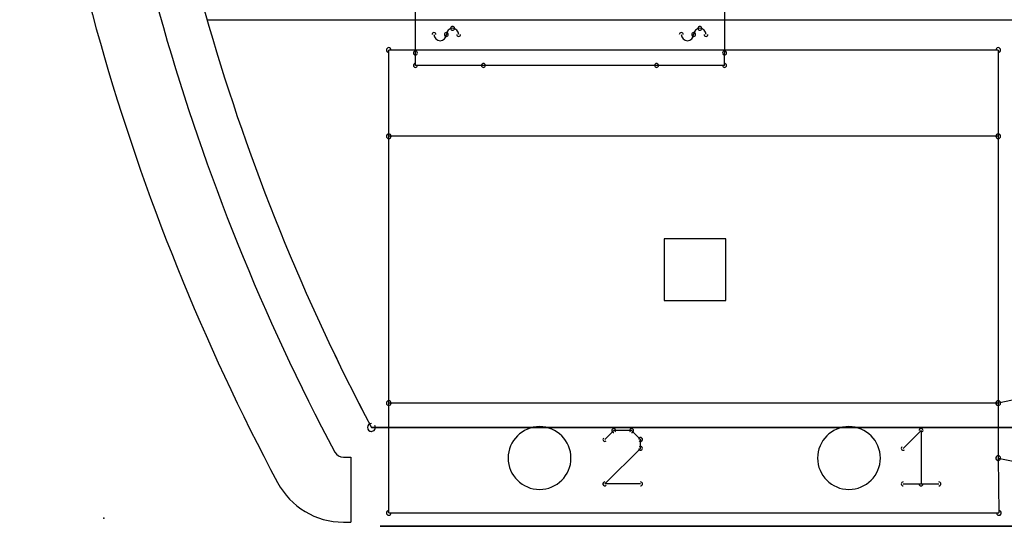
# Model space of a CAD drawing. Header units: millimetres. Extents: x -23.3 to 23.3, y -17.7 to 20.7.
# Tile 1 of 5: x -23.3 to -7.4, y -17.7 to -9.5. Entities that reach past the tile are written whole.
import ezdxf

# ---------------------------------------------------------------- set-up
doc = ezdxf.new("R2010")
doc.units = ezdxf.units.MM
doc.header["$MEASUREMENT"] = 0
for name, color, linetype in [('Board_Sketch1', 7, 'Continuous'), ('Plytka dolna1_Sketch1', 7, 'Continuous'), ('PPS-02 v2_Sketch1', 7, 'Continuous'), ('PPS-02 v2_Sketch2', 7, 'Continuous')]:
    doc.layers.add(name, color=color, linetype=linetype)

# ---------------------------------------------------------------- blocks, each defined once
blk = doc.blocks.new('Plytkadolna1')
at = {"layer": 'Plytka dolna1_Sketch1'}
for p, q in [((0.0372, 0.606, 0.15), (0.0372, 1.006, 0.15)), ((0.5372, 1.006, 0.15), (0.5372, 0.606, 0.15)), ((0.9798, 0.6109, 0.15), (-0.006, 0.6109, 0.15)), ((-0.006, 0.4712, 0.15), (-0.006, 0.6109, 0.15)), ((0.0372, 0.586, 0.15), (0.0372, 0.606, 0.15)), ((0.5372, 0.586, 0.15), (0.5372, 0.606, 0.15)), ((0.9798, 0.6109, 0.15), (0.9798, 0.4712, 0.15)), ((0.1472, 0.586, 0.15), (0.0372, 0.586, 0.15)), ((0.4272, 0.586, 0.15), (0.1472, 0.586, 0.15)), ((0.5372, 0.586, 0.15), (0.4272, 0.586, 0.15)), ((-0.006, 0.0394, 0.15), (-0.006, 0.4712, 0.15)), ((0.9798, 0.4712, 0.15), (-0.006, 0.4712, 0.15)), ((0.9798, 0.4712, 0.15), (0.9798, 0.0394, 0.15)), ((0.4395, 0.3053, 0.15), (0.4395, 0.2053, 0.15)), ((0.5395, 0.3053, 0.15), (0.4395, 0.3053, 0.15)), ((0.5395, 0.2053, 0.15), (0.5395, 0.3053, 0.15)), ((0.4395, 0.2053, 0.15), (0.5395, 0.2053, 0.15)), ((1.0406, 0.0521, 0.15), (0.9798, 0.0394, 0.15)), ((-0.006, -0.1384, 0.15), (-0.006, 0.0394, 0.15)), ((0.9798, 0.0394, 0.15), (-0.006, 0.0394, 0.15)), ((0.9798, 0.0394, 0.15), (0.9798, -0.0495, 0.15)), ((3.494, 0, 0.15), (-0.034, 0, 0.15)), ((3.494, 0, 0.15), (-0.034, 0, 0.15)), ((-0.034, 0, 0.15), (3.494, 0, 0.15)), ((0.358, -0.005, 0.15), (0.3436, -0.0194, 0.15)), ((0.3868, -0.005, 0.15), (0.358, -0.005, 0.15)), ((0.4013, -0.0194, 0.15), (0.3868, -0.005, 0.15)), ((0.8262, -0.0338, 0.15), (0.855, -0.005, 0.15)), ((0.855, -0.005, 0.15), (0.855, -0.0914, 0.15)), ((0.4013, -0.0338, 0.15), (0.4013, -0.0194, 0.15)), ((0.3436, -0.0914, 0.15), (0.4013, -0.0338, 0.15)), ((0.9798, -0.0495, 0.15), (0.9808, -0.1384, 0.15)), ((0.9798, -0.0495, 0.15), (1.0406, -0.0622, 0.15)), ((0.4013, -0.0914, 0.15), (0.3436, -0.0914, 0.15)), ((0.8262, -0.0914, 0.15), (0.8839, -0.0914, 0.15)), ((-0.006, -0.1384, 0.15), (0.9808, -0.1384, 0.15))]:
    blk.add_line(p, q, dxfattribs=at)
for centre, radius, start, end in [((3.0101, 1.61, 0.15), 3.4436, 184.5106, 207.8747), ((3.01, 1.61, 0.15), 3.4435, 184.5103, 207.8749), ((3.01, 1.61, 0.15), 3.4435, 184.5103, 207.8749), ((0.0672, 0.636, 0.15), 0.00317, 0, 180), ((0.0872, 0.636, 0.15), 0.00317, 0, 180), ((0.0972, 0.636, 0.15), 0.01, 90.0013, 179.9987), ((0.0972, 0.646, 0.15), 0.00318, 90, 270), ((0.0972, 0.646, 0.15), 0.00318, 270, 90), ((0.0972, 0.636, 0.15), 0.01, 0.0013, 89.9987), ((0.4672, 0.636, 0.15), 0.00318, 0, 180), ((0.4872, 0.636, 0.15), 0.00318, 0, 180), ((0.4972, 0.636, 0.15), 0.01, 90.0013, 179.9987), ((0.4972, 0.646, 0.15), 0.00318, 90, 270), ((0.4972, 0.646, 0.15), 0.00318, 270, 90), ((0.4972, 0.636, 0.15), 0.01, 0.0013, 89.9987), ((0.0772, 0.636, 0.15), 0.01, 180, 0), ((0.0872, 0.636, 0.15), 0.00317, 180, 0), ((0.1072, 0.636, 0.15), 0.00317, 180, 0), ((0.4772, 0.636, 0.15), 0.01, 180, 0), ((0.4872, 0.636, 0.15), 0.00318, 180, 0), ((0.5072, 0.636, 0.15), 0.00318, 180, 0), ((-0.006, 0.6109, 0.15), 0.00381, 0, 180), ((-0.006, 0.6109, 0.15), 0.00381, 90, 270), ((0.0372, 0.606, 0.15), 0.00317, 0, 180), ((0.0372, 0.606, 0.15), 0.00317, 180, 0), ((0.5372, 0.606, 0.15), 0.00318, 0, 180), ((0.5372, 0.606, 0.15), 0.00318, 180, 0), ((0.9798, 0.6109, 0.15), 0.00381, 0, 180), ((0.9798, 0.6109, 0.15), 0.00381, 270, 90), ((0.0372, 0.586, 0.15), 0.00318, 90, 270), ((0.0372, 0.586, 0.15), 0.00317, 180, 0), ((0.1472, 0.586, 0.15), 0.00318, 90, 270), ((0.1472, 0.586, 0.15), 0.00318, 270, 90), ((0.4272, 0.586, 0.15), 0.00317, 90, 270), ((0.4272, 0.586, 0.15), 0.00317, 270, 90), ((0.5372, 0.586, 0.15), 0.00318, 180, 0), ((0.5372, 0.586, 0.15), 0.00317, 270, 90), ((-0.006, 0.4712, 0.15), 0.00381, 90, 270), ((-0.006, 0.4712, 0.15), 0.00381, 0, 180), ((-0.006, 0.4712, 0.15), 0.00381, 180, 0), ((0.9798, 0.4712, 0.15), 0.00381, 0, 180), ((0.9798, 0.4712, 0.15), 0.00381, 180, 0), ((0.9798, 0.4712, 0.15), 0.00381, 270, 90), ((-0.006, 0.0394, 0.15), 0.00381, 360, 180), ((-0.006, 0.0394, 0.15), 0.00381, 90, 270), ((-0.006, 0.0394, 0.15), 0.00381, 180, 0), ((0.9798, 0.0394, 0.15), 0.00381, 0, 180), ((0.9798, 0.0394, 0.15), 0.00381, 101.8112, 281.8112), ((0.9798, 0.0394, 0.15), 0.00381, 180, 360), ((0.9798, 0.0394, 0.15), 0.00381, 270, 90), ((-0.034, 0, 0.15), 0.00635, 90, 270), ((-0.034, 0, 0.15), 0.00635, 207.8973, 27.8973), ((0.238, -0.0495, 0.15), 0.0508, 90, 270), ((0.238, -0.0495, 0.15), 0.0508, 270, 90), ((0.7384, -0.0495, 0.15), 0.0508, 90, 270), ((0.7384, -0.0495, 0.15), 0.0508, 270, 90), ((0.358, -0.005, 0.15), 0.00317, 90, 270), ((0.358, -0.005, 0.15), 0.00317, 315, 135), ((0.3868, -0.005, 0.15), 0.00317, 45, 225), ((0.3868, -0.005, 0.15), 0.00318, 270, 90), ((0.855, -0.005, 0.15), 0.00318, 0, 180), ((0.855, -0.005, 0.15), 0.00317, 315, 135), ((0.3436, -0.0194, 0.15), 0.00317, 135, 315), ((0.4012, -0.0194, 0.15), 0.00317, 0, 180), ((0.4012, -0.0194, 0.15), 0.00317, 225, 45), ((0.4012, -0.0338, 0.15), 0.00317, 315, 135), ((0.8262, -0.0338, 0.15), 0.00317, 135, 315), ((0.4012, -0.0338, 0.15), 0.00318, 180, 0), ((0.9798, -0.0495, 0.15), 0.00381, 0.6015, 180.6015), ((0.9798, -0.0495, 0.15), 0.00381, 78.1888, 258.1888), ((0.9798, -0.0495, 0.15), 0.00381, 180, 0), ((0.3436, -0.0914, 0.15), 0.00318, 90, 270), ((0.3436, -0.0914, 0.15), 0.00318, 134.9363, 314.9363), ((0.4013, -0.0914, 0.15), 0.00318, 270, 90), ((0.8262, -0.0914, 0.15), 0.00318, 90, 270), ((0.855, -0.0914, 0.15), 0.00318, 180, 0), ((0.8839, -0.0914, 0.15), 0.00318, 270, 90), ((-0.006, -0.1384, 0.15), 0.00381, 90, 270), ((-0.006, -0.1384, 0.15), 0.00381, 180, 0), ((0.9808, -0.1384, 0.15), 0.00381, 180.6015, 0.6015), ((0.9808, -0.1384, 0.15), 0.00381, 270, 90)]:
    blk.add_arc(centre, radius, start, end, dxfattribs=at)
blk = doc.blocks.new('Board')
at = {"layer": 'Board_Sketch1'}
for p, q in [((0.1668, 0.8067, 0.1536), (4.2266, 0.8067, 0.1536)), ((0.3874, 0.0986, 0.1536), (0.3993, 0.0986, 0.1536)), ((0.3993, 0.0986, 0.1536), (0.3993, -0.0064, 0.1536)), ((0.3874, -0.0064, 0.1536), (0.3993, -0.0064, 0.1536))]:
    blk.add_line(p, q, dxfattribs=at)
for centre, radius, start, end in [((3.4767, 1.759, 0.1536), 3.6205, 183.7146, 208.0343), ((3.4767, 1.759, 0.1536), 3.5155, 183.8257, 208.0343), ((0.3874, 0.114, 0.1536), 0.0155, 208.0343, 270), ((0.3874, 0.114, 0.1536), 0.1205, 208.0343, 270)]:
    blk.add_arc(centre, radius, start, end, dxfattribs=at)
blk.add_point((0, 0, 0.1536), dxfattribs=at)
blk = doc.blocks.new('PCBComponent')
blk.add_blockref('Board', (0, 0))
blk = doc.blocks.new('ST-1011_2_1_E')
blk.add_blockref('PCBComponent', (0, 0))

msp = doc.modelspace()

# ---------------------------------------------------------------- linework, layer by layer
at = {"layer": 'PPS-02 v2_Sketch1'}
for p, q in [((17.5, -17.7, 14.5), (-17.5, -17.7, 14.5)), ((-17.5, -17.7, 1.5), (17.5, -17.7, 1.5)), ((-17.5, -17.7, 14.5), (-17.5, -17.7, 1.5)), ((-17.425, -17.7, 9.443), (17.575, -17.7, 9.443)), ((17.575, -17.7, 14.243), (-17.425, -17.7, 14.243)), ((-17.425, -17.7, 11.843), (-7.425, -17.7, 11.843)), ((-17.425, -17.7, 14.243), (-17.425, -17.7, 9.443)), ((-16.85, -17.7, 4.8), (-16.85, -17.7, 8.8)), ((-16.85, -17.7, 8.8), (-12.85, -17.7, 8.8)), ((-12.85, -17.7, 4.8), (-16.85, -17.7, 4.8)), ((-15.569, -17.7, 12.594), (-15.009, -17.7, 13.404)), ((-15.569, -17.7, 12.367), (-15.569, -17.7, 12.594)), ((-14.705, -17.7, 12.367), (-15.569, -17.7, 12.367)), ((-15.009, -17.7, 13.404), (-15.506, -17.7, 13.404)), ((-15.506, -17.7, 13.404), (-15.506, -17.7, 13.615)), ((-15.506, -17.7, 13.615), (-14.727, -17.7, 13.615)), ((-15.309, -17.7, 12.578), (-14.705, -17.7, 12.578)), ((-14.727, -17.7, 13.42), (-15.309, -17.7, 12.578)), ((-14.965, -17.7, 10.057), (-15.164, -17.7, 10.057)), ((-15.164, -17.7, 10.057), (-15.164, -17.7, 11.305)), ((-15.164, -17.7, 11.305), (-14.956, -17.7, 11.305)), ((-14.965, -17.7, 10.877), (-14.965, -17.7, 10.057)), ((-14.534, -17.7, 10.057), (-14.965, -17.7, 10.877)), ((-14.956, -17.7, 11.305), (-14.518, -17.7, 10.468)), ((-14.727, -17.7, 13.615), (-14.727, -17.7, 13.42)), ((-14.705, -17.7, 12.578), (-14.705, -17.7, 12.367)), ((-14.619, -17.7, 12.556), (-14.623, -17.7, 12.612)), ((-14.623, -17.7, 12.612), (-14.592, -17.7, 12.748)), ((-14.606, -17.7, 12.506), (-14.619, -17.7, 12.556)), ((-14.585, -17.7, 12.46), (-14.606, -17.7, 12.506)), ((-14.418, -17.7, 12.993), (-14.602, -17.7, 13.031)), ((-14.602, -17.7, 13.031), (-14.584, -17.7, 13.093)), ((-14.592, -17.7, 12.748), (-14.504, -17.7, 12.84)), ((-14.555, -17.7, 12.42), (-14.585, -17.7, 12.46)), ((-14.584, -17.7, 13.093), (-14.56, -17.7, 13.147)), ((-14.56, -17.7, 13.147), (-14.53, -17.7, 13.191)), ((-14.517, -17.7, 12.387), (-14.555, -17.7, 12.42)), ((-14.319, -17.7, 10.057), (-14.534, -17.7, 10.057)), ((-14.53, -17.7, 13.191), (-14.495, -17.7, 13.227)), ((-14.518, -17.7, 11.305), (-14.319, -17.7, 11.305)), ((-14.518, -17.7, 10.468), (-14.518, -17.7, 11.305)), ((-14.474, -17.7, 12.363), (-14.517, -17.7, 12.387)), ((-14.504, -17.7, 12.84), (-14.342, -17.7, 12.896)), ((-14.495, -17.7, 13.227), (-14.452, -17.7, 13.255)), ((-14.424, -17.7, 12.349), (-14.474, -17.7, 12.363)), ((-14.452, -17.7, 13.255), (-14.4, -17.7, 13.275)), ((-14.368, -17.7, 12.344), (-14.424, -17.7, 12.349)), ((-14.38, -17.7, 12.721), (-14.419, -17.7, 12.637)), ((-14.419, -17.7, 12.637), (-14.388, -17.7, 12.55)), ((-14.368, -17.7, 13.082), (-14.418, -17.7, 12.993)), ((-14.4, -17.7, 13.275), (-14.339, -17.7, 13.287)), ((-14.388, -17.7, 12.55), (-14.306, -17.7, 12.513)), ((-14.269, -17.7, 12.763), (-14.38, -17.7, 12.721)), ((-14.283, -17.7, 13.108), (-14.368, -17.7, 13.082)), ((-14.241, -17.7, 12.375), (-14.368, -17.7, 12.344)), ((-14.342, -17.7, 12.896), (-14.145, -17.7, 12.955)), ((-14.339, -17.7, 13.287), (-14.268, -17.7, 13.291)), ((-14.319, -17.7, 11.305), (-14.319, -17.7, 10.057)), ((-14.306, -17.7, 12.513), (-14.201, -17.7, 12.556)), ((-14.174, -17.7, 13.078), (-14.283, -17.7, 13.108)), ((-14.145, -17.7, 12.799), (-14.269, -17.7, 12.763)), ((-14.268, -17.7, 13.291), (-14.065, -17.7, 13.253)), ((-14.13, -17.7, 12.465), (-14.241, -17.7, 12.375)), ((-14.201, -17.7, 12.556), (-14.152, -17.7, 12.635)), ((-14.145, -17.7, 12.979), (-14.174, -17.7, 13.078)), ((-14.152, -17.7, 12.635), (-14.145, -17.7, 12.752)), ((-14.145, -17.7, 12.752), (-14.145, -17.7, 12.799)), ((-14.145, -17.7, 12.955), (-14.145, -17.7, 12.979)), ((-14.122, -17.7, 12.437), (-14.13, -17.7, 12.465)), ((-14.103, -17.7, 12.367), (-14.122, -17.7, 12.437)), ((-13.901, -17.7, 12.367), (-14.103, -17.7, 12.367)), ((-14.065, -17.7, 13.253), (-13.971, -17.7, 13.157)), ((-13.971, -17.7, 13.157), (-13.944, -17.7, 12.943)), ((-13.947, -17.7, 12.664), (-13.937, -17.7, 12.488)), ((-13.944, -17.7, 12.943), (-13.947, -17.7, 12.664)), ((-13.937, -17.7, 12.488), (-13.901, -17.7, 12.367)), ((-13.816, -17.7, 12.622), (-13.611, -17.7, 12.658)), ((-13.798, -17.7, 12.561), (-13.816, -17.7, 12.622)), ((-13.772, -17.7, 12.507), (-13.798, -17.7, 12.561)), ((-13.782, -17.7, 12.951), (-13.788, -17.7, 13.013)), ((-13.788, -17.7, 13.013), (-13.783, -17.7, 13.069)), ((-13.783, -17.7, 13.069), (-13.768, -17.7, 13.121)), ((-13.765, -17.7, 12.897), (-13.782, -17.7, 12.951)), ((-13.738, -17.7, 12.46), (-13.772, -17.7, 12.507)), ((-13.768, -17.7, 13.121), (-13.743, -17.7, 13.168)), ((-13.736, -17.7, 12.849), (-13.765, -17.7, 12.897)), ((-13.743, -17.7, 13.168), (-13.708, -17.7, 13.211)), ((-13.696, -17.7, 12.419), (-13.738, -17.7, 12.46)), ((-13.696, -17.7, 12.809), (-13.736, -17.7, 12.849)), ((-13.708, -17.7, 13.211), (-13.663, -17.7, 13.246)), ((-13.652, -17.7, 12.782), (-13.696, -17.7, 12.809)), ((-13.646, -17.7, 12.386), (-13.696, -17.7, 12.419)), ((-13.663, -17.7, 13.246), (-13.607, -17.7, 13.271)), ((-13.585, -17.7, 12.753), (-13.652, -17.7, 12.782)), ((-13.587, -17.7, 12.363), (-13.646, -17.7, 12.386)), ((-13.611, -17.7, 12.658), (-13.558, -17.7, 12.553)), ((-13.607, -17.7, 13.271), (-13.541, -17.7, 13.286)), ((-13.599, -17.7, 13.044), (-13.579, -17.7, 13)), ((-13.576, -17.7, 13.092), (-13.599, -17.7, 13.044)), ((-13.521, -17.7, 12.349), (-13.587, -17.7, 12.363)), ((-13.495, -17.7, 12.723), (-13.585, -17.7, 12.753)), ((-13.579, -17.7, 13), (-13.387, -17.7, 12.932)), ((-13.459, -17.7, 13.118), (-13.576, -17.7, 13.092)), ((-13.558, -17.7, 12.553), (-13.446, -17.7, 12.517)), ((-13.541, -17.7, 13.286), (-13.463, -17.7, 13.291)), ((-13.446, -17.7, 12.344), (-13.521, -17.7, 12.349)), ((-13.383, -17.7, 12.692), (-13.495, -17.7, 12.723)), ((-13.463, -17.7, 13.291), (-13.389, -17.7, 13.287)), ((-13.361, -17.7, 13.09), (-13.459, -17.7, 13.118)), ((-13.446, -17.7, 12.517), (-13.327, -17.7, 12.551)), ((-13.364, -17.7, 12.35), (-13.446, -17.7, 12.344)), ((-13.389, -17.7, 13.287), (-13.325, -17.7, 13.276)), ((-13.387, -17.7, 12.932), (-13.312, -17.7, 12.909)), ((-13.315, -17.7, 12.66), (-13.383, -17.7, 12.692)), ((-13.293, -17.7, 12.367), (-13.364, -17.7, 12.35)), ((-13.313, -17.7, 13.009), (-13.361, -17.7, 13.09)), ((-13.327, -17.7, 12.551), (-13.3, -17.7, 12.615)), ((-13.325, -17.7, 13.276), (-13.271, -17.7, 13.257)), ((-13.3, -17.7, 12.615), (-13.315, -17.7, 12.66)), ((-13.122, -17.7, 13.05), (-13.313, -17.7, 13.009)), ((-13.312, -17.7, 12.909), (-13.249, -17.7, 12.884)), ((-13.233, -17.7, 12.395), (-13.293, -17.7, 12.367)), ((-13.271, -17.7, 13.257), (-13.228, -17.7, 13.23)), ((-13.249, -17.7, 12.884), (-13.198, -17.7, 12.856)), ((-13.184, -17.7, 12.434), (-13.233, -17.7, 12.395)), ((-13.228, -17.7, 13.23), (-13.192, -17.7, 13.196)), ((-13.198, -17.7, 12.856), (-13.159, -17.7, 12.826)), ((-13.192, -17.7, 13.196), (-13.163, -17.7, 13.155)), ((-13.145, -17.7, 12.481), (-13.184, -17.7, 12.434)), ((-13.163, -17.7, 13.155), (-13.139, -17.7, 13.106)), ((-13.159, -17.7, 12.826), (-13.131, -17.7, 12.791)), ((-13.117, -17.7, 12.532), (-13.145, -17.7, 12.481)), ((-13.139, -17.7, 13.106), (-13.122, -17.7, 13.05)), ((-13.131, -17.7, 12.791), (-13.111, -17.7, 12.749)), ((-13.101, -17.7, 12.588), (-13.117, -17.7, 12.532)), ((-13.111, -17.7, 12.749), (-13.099, -17.7, 12.702)), ((-13.095, -17.7, 12.648), (-13.101, -17.7, 12.588)), ((-13.099, -17.7, 12.702), (-13.095, -17.7, 12.648)), ((-12.713, -17.7, 12.367), (-12.916, -17.7, 12.367)), ((-12.916, -17.7, 13.272), (-12.713, -17.7, 13.272)), ((-12.713, -17.7, 13.394), (-12.916, -17.7, 13.394)), ((-12.916, -17.7, 13.394), (-12.916, -17.7, 13.615)), ((-12.916, -17.7, 13.615), (-12.713, -17.7, 13.615)), ((-12.916, -17.7, 12.367), (-12.916, -17.7, 13.272)), ((-12.85, -17.7, 8.8), (-12.85, -17.7, 4.8)), ((-12.713, -17.7, 13.615), (-12.713, -17.7, 13.394)), ((-12.713, -17.7, 13.272), (-12.713, -17.7, 12.367)), ((-12.3, -17.7, 12.367), (-12.504, -17.7, 12.367)), ((-12.504, -17.7, 13.615), (-12.3, -17.7, 13.615)), ((-12.504, -17.7, 12.367), (-12.504, -17.7, 13.615)), ((-12.425, -17.7, 9.476), (-12.425, -17.7, 11.876)), ((-12.3, -17.7, 13.615), (-12.3, -17.7, 12.367)), ((-12.14, -17.7, 12.556), (-12.144, -17.7, 12.612)), ((-12.144, -17.7, 12.612), (-12.113, -17.7, 12.748)), ((-12.127, -17.7, 12.506), (-12.14, -17.7, 12.556)), ((-12.106, -17.7, 12.46), (-12.127, -17.7, 12.506)), ((-11.939, -17.7, 12.993), (-12.123, -17.7, 13.031)), ((-12.123, -17.7, 13.031), (-12.105, -17.7, 13.093)), ((-12.113, -17.7, 12.748), (-12.025, -17.7, 12.84)), ((-12.076, -17.7, 12.42), (-12.106, -17.7, 12.46)), ((-12.105, -17.7, 13.093), (-12.081, -17.7, 13.147)), ((-12.081, -17.7, 13.147), (-12.051, -17.7, 13.191)), ((-12.038, -17.7, 12.387), (-12.076, -17.7, 12.42)), ((-12.051, -17.7, 13.191), (-12.016, -17.7, 13.227)), ((-11.995, -17.7, 12.363), (-12.038, -17.7, 12.387)), ((-12.025, -17.7, 12.84), (-11.863, -17.7, 12.896)), ((-12.016, -17.7, 13.227), (-11.973, -17.7, 13.255)), ((-11.945, -17.7, 12.349), (-11.995, -17.7, 12.363)), ((-11.973, -17.7, 13.255), (-11.921, -17.7, 13.275)), ((-11.889, -17.7, 12.344), (-11.945, -17.7, 12.349)), ((-11.94, -17.7, 12.637), (-11.909, -17.7, 12.55)), ((-11.901, -17.7, 12.721), (-11.94, -17.7, 12.637)), ((-11.889, -17.7, 13.082), (-11.939, -17.7, 12.993)), ((-11.921, -17.7, 13.275), (-11.86, -17.7, 13.287)), ((-11.909, -17.7, 12.55), (-11.827, -17.7, 12.513)), ((-11.79, -17.7, 12.763), (-11.901, -17.7, 12.721)), ((-11.762, -17.7, 12.375), (-11.889, -17.7, 12.344)), ((-11.804, -17.7, 13.108), (-11.889, -17.7, 13.082)), ((-11.863, -17.7, 12.896), (-11.666, -17.7, 12.955)), ((-11.86, -17.7, 13.287), (-11.789, -17.7, 13.291)), ((-11.85, -17.7, 8.8), (-7.85, -17.7, 8.8)), ((-11.85, -17.7, 4.8), (-11.85, -17.7, 8.8)), ((-7.85, -17.7, 4.8), (-11.85, -17.7, 4.8)), ((-11.827, -17.7, 12.513), (-11.722, -17.7, 12.556)), ((-11.695, -17.7, 13.078), (-11.804, -17.7, 13.108)), ((-11.666, -17.7, 12.799), (-11.79, -17.7, 12.763)), ((-11.789, -17.7, 13.291), (-11.586, -17.7, 13.253)), ((-11.651, -17.7, 12.465), (-11.762, -17.7, 12.375)), ((-11.722, -17.7, 12.556), (-11.674, -17.7, 12.635)), ((-11.666, -17.7, 12.979), (-11.695, -17.7, 13.078)), ((-11.674, -17.7, 12.635), (-11.666, -17.7, 12.752)), ((-11.666, -17.7, 12.955), (-11.666, -17.7, 12.979)), ((-11.666, -17.7, 12.752), (-11.666, -17.7, 12.799)), ((-11.644, -17.7, 12.437), (-11.651, -17.7, 12.465)), ((-11.624, -17.7, 12.367), (-11.644, -17.7, 12.437)), ((-11.422, -17.7, 12.367), (-11.624, -17.7, 12.367)), ((-11.586, -17.7, 13.253), (-11.492, -17.7, 13.157)), ((-11.492, -17.7, 13.157), (-11.465, -17.7, 12.943)), ((-11.468, -17.7, 12.664), (-11.458, -17.7, 12.488)), ((-11.465, -17.7, 12.943), (-11.468, -17.7, 12.664)), ((-11.458, -17.7, 12.488), (-11.422, -17.7, 12.367)), ((-11.063, -17.7, 12.367), (-11.267, -17.7, 12.367)), ((-11.267, -17.7, 13.272), (-11.078, -17.7, 13.272)), ((-11.267, -17.7, 12.367), (-11.267, -17.7, 13.272)), ((-11.078, -17.7, 13.272), (-11.078, -17.7, 13.139)), ((-11.078, -17.7, 13.139), (-11.024, -17.7, 13.206)), ((-11.048, -17.7, 12.984), (-11.063, -17.7, 12.776)), ((-11.063, -17.7, 12.776), (-11.063, -17.7, 12.367)), ((-10.989, -17.7, 13.074), (-11.048, -17.7, 12.984)), ((-11.024, -17.7, 13.206), (-10.964, -17.7, 13.253)), ((-10.893, -17.7, 13.108), (-10.989, -17.7, 13.074)), ((-10.964, -17.7, 13.253), (-10.931, -17.7, 13.27)), ((-10.931, -17.7, 13.27), (-10.897, -17.7, 13.282)), ((-10.897, -17.7, 13.282), (-10.861, -17.7, 13.289)), ((-10.822, -17.7, 13.084), (-10.893, -17.7, 13.108)), ((-10.861, -17.7, 13.289), (-10.823, -17.7, 13.291)), ((-10.823, -17.7, 13.291), (-10.699, -17.7, 13.263)), ((-10.779, -17.7, 13.017), (-10.822, -17.7, 13.084)), ((-10.766, -17.7, 12.828), (-10.779, -17.7, 13.017)), ((-10.766, -17.7, 12.367), (-10.766, -17.7, 12.828)), ((-10.563, -17.7, 12.367), (-10.766, -17.7, 12.367)), ((-10.699, -17.7, 13.263), (-10.614, -17.7, 13.19)), ((-10.614, -17.7, 13.19), (-10.574, -17.7, 13.089)), ((-10.574, -17.7, 13.089), (-10.563, -17.7, 12.929)), ((-10.563, -17.7, 12.929), (-10.563, -17.7, 12.367)), ((-10.153, -17.7, 12.367), (-10.356, -17.7, 12.367)), ((-10.356, -17.7, 12.367), (-10.356, -17.7, 13.272)), ((-10.356, -17.7, 13.394), (-10.356, -17.7, 13.615)), ((-10.356, -17.7, 13.615), (-10.153, -17.7, 13.615)), ((-10.153, -17.7, 13.394), (-10.356, -17.7, 13.394)), ((-10.356, -17.7, 13.272), (-10.153, -17.7, 13.272)), ((-10.248, -17.7, 11.295), (-10.032, -17.7, 11.295)), ((-10.248, -17.7, 10.057), (-10.248, -17.7, 11.295)), ((-9.499, -17.7, 10.057), (-10.248, -17.7, 10.057)), ((-10.153, -17.7, 13.272), (-10.153, -17.7, 12.367)), ((-10.153, -17.7, 13.615), (-10.153, -17.7, 13.394)), ((-10.032, -17.7, 10.268), (-9.499, -17.7, 10.268)), ((-10.032, -17.7, 11.295), (-10.032, -17.7, 10.268)), ((-9.998, -17.7, 12.721), (-10.003, -17.7, 12.811)), ((-10.003, -17.7, 12.811), (-9.996, -17.7, 12.917)), ((-9.984, -17.7, 12.639), (-9.998, -17.7, 12.721)), ((-9.996, -17.7, 12.917), (-9.978, -17.7, 13.012)), ((-9.96, -17.7, 12.565), (-9.984, -17.7, 12.639)), ((-9.978, -17.7, 13.012), (-9.946, -17.7, 13.094)), ((-9.926, -17.7, 12.499), (-9.96, -17.7, 12.565)), ((-9.946, -17.7, 13.094), (-9.903, -17.7, 13.164)), ((-9.901, -17.7, 12.462), (-9.926, -17.7, 12.499)), ((-9.903, -17.7, 13.164), (-9.849, -17.7, 13.219)), ((-9.872, -17.7, 12.431), (-9.901, -17.7, 12.462)), ((-9.839, -17.7, 12.405), (-9.872, -17.7, 12.431)), ((-9.849, -17.7, 13.219), (-9.789, -17.7, 13.259)), ((-9.804, -17.7, 12.383), (-9.839, -17.7, 12.405)), ((-9.765, -17.7, 12.366), (-9.804, -17.7, 12.383)), ((-9.793, -17.7, 12.749), (-9.789, -17.7, 12.699)), ((-9.284, -17.7, 12.749), (-9.793, -17.7, 12.749)), ((-9.747, -17.7, 13.051), (-9.79, -17.7, 12.895)), ((-9.79, -17.7, 12.895), (-9.486, -17.7, 12.895)), ((-9.789, -17.7, 12.699), (-9.78, -17.7, 12.654)), ((-9.789, -17.7, 13.259), (-9.723, -17.7, 13.283)), ((-9.78, -17.7, 12.654), (-9.765, -17.7, 12.616)), ((-9.723, -17.7, 12.354), (-9.765, -17.7, 12.366)), ((-9.765, -17.7, 12.616), (-9.744, -17.7, 12.583)), ((-9.724, -17.7, 13.076), (-9.747, -17.7, 13.051)), ((-9.744, -17.7, 12.583), (-9.719, -17.7, 12.557)), ((-9.698, -17.7, 13.094), (-9.724, -17.7, 13.076)), ((-9.723, -17.7, 13.283), (-9.65, -17.7, 13.291)), ((-9.678, -17.7, 12.347), (-9.723, -17.7, 12.354)), ((-9.719, -17.7, 12.557), (-9.691, -17.7, 12.539)), ((-9.669, -17.7, 13.104), (-9.698, -17.7, 13.094)), ((-9.691, -17.7, 12.539), (-9.661, -17.7, 12.528)), ((-9.629, -17.7, 12.344), (-9.678, -17.7, 12.347)), ((-9.637, -17.7, 13.108), (-9.669, -17.7, 13.104)), ((-9.661, -17.7, 12.528), (-9.627, -17.7, 12.524)), ((-9.65, -17.7, 13.291), (-9.568, -17.7, 13.283)), ((-9.531, -17.7, 13.054), (-9.637, -17.7, 13.108)), ((-9.568, -17.7, 12.349), (-9.629, -17.7, 12.344)), ((-9.627, -17.7, 12.524), (-9.547, -17.7, 12.554)), ((-9.568, -17.7, 13.283), (-9.496, -17.7, 13.258)), ((-9.513, -17.7, 12.361), (-9.568, -17.7, 12.349)), ((-9.547, -17.7, 12.554), (-9.497, -17.7, 12.653)), ((-9.512, -17.7, 13.023), (-9.531, -17.7, 13.054)), ((-9.462, -17.7, 12.383), (-9.513, -17.7, 12.361)), ((-9.498, -17.7, 12.987), (-9.512, -17.7, 13.023)), ((-9.499, -17.7, 10.268), (-9.499, -17.7, 10.057)), ((-9.489, -17.7, 12.944), (-9.498, -17.7, 12.987)), ((-9.497, -17.7, 12.653), (-9.294, -17.7, 12.613)), ((-9.496, -17.7, 13.258), (-9.433, -17.7, 13.216)), ((-9.486, -17.7, 12.895), (-9.489, -17.7, 12.944)), ((-9.417, -17.7, 12.413), (-9.462, -17.7, 12.383)), ((-9.433, -17.7, 13.216), (-9.378, -17.7, 13.158)), ((-9.378, -17.7, 12.451), (-9.417, -17.7, 12.413)), ((-9.378, -17.7, 13.158), (-9.335, -17.7, 13.082)), ((-9.344, -17.7, 12.497), (-9.378, -17.7, 12.451)), ((-9.316, -17.7, 12.551), (-9.344, -17.7, 12.497)), ((-9.335, -17.7, 13.082), (-9.305, -17.7, 12.989)), ((-9.294, -17.7, 12.613), (-9.316, -17.7, 12.551)), ((-9.305, -17.7, 12.989), (-9.288, -17.7, 12.878)), ((-9.288, -17.7, 12.878), (-9.284, -17.7, 12.749)), ((-7.85, -17.7, 8.8), (-7.85, -17.7, 4.8)), ((-7.425, -17.7, 9.442), (-7.425, -17.7, 14.242))]:
    msp.add_line(p, q, dxfattribs=at)
at = {"layer": 'PPS-02 v2_Sketch2'}
for p, q in [((17.5, -17.7, 14.5), (-17.5, -17.7, 14.5)), ((-17.5, -17.7, 14.5), (-17.5, -17.7, 1.5)), ((-17.5, -17.7, 1.5), (17.5, -17.7, 1.5)), ((-17.429, -17.7, 11.778), (-7.505, -17.7, 11.778)), ((-7.505, -17.7, 14.094), (-17.429, -17.7, 14.094)), ((-17.429, -17.7, 14.094), (-17.429, -17.7, 11.778)), ((-12.53, -17.7, 11.611), (-17.429, -17.7, 11.611)), ((-17.429, -17.7, 9.294), (-12.53, -17.7, 9.294)), ((-17.429, -17.7, 11.611), (-17.429, -17.7, 9.294)), ((-16.85, -17.7, 8.8), (-12.85, -17.7, 8.8)), ((-16.85, -17.7, 4.8), (-16.85, -17.7, 8.8)), ((-12.85, -17.7, 4.8), (-16.85, -17.7, 4.8)), ((-14.723, -17.7, 12.219), (-15.588, -17.7, 12.219)), ((-15.588, -17.7, 12.219), (-15.588, -17.7, 12.445)), ((-15.588, -17.7, 12.445), (-15.027, -17.7, 13.256)), ((-15.524, -17.7, 13.256), (-15.524, -17.7, 13.467)), ((-15.027, -17.7, 13.256), (-15.524, -17.7, 13.256)), ((-15.524, -17.7, 13.467), (-14.745, -17.7, 13.467)), ((-15.328, -17.7, 12.43), (-14.723, -17.7, 12.43)), ((-14.745, -17.7, 13.272), (-15.328, -17.7, 12.43)), ((-14.984, -17.7, 9.908), (-15.183, -17.7, 9.908)), ((-15.183, -17.7, 11.157), (-14.974, -17.7, 11.157)), ((-15.183, -17.7, 9.908), (-15.183, -17.7, 11.157)), ((-14.984, -17.7, 10.729), (-14.984, -17.7, 9.908)), ((-14.552, -17.7, 9.908), (-14.984, -17.7, 10.729)), ((-14.974, -17.7, 11.157), (-14.536, -17.7, 10.32)), ((-14.745, -17.7, 13.467), (-14.745, -17.7, 13.272)), ((-14.723, -17.7, 12.43), (-14.723, -17.7, 12.219)), ((-14.641, -17.7, 12.463), (-14.61, -17.7, 12.6)), ((-14.637, -17.7, 12.408), (-14.641, -17.7, 12.463)), ((-14.624, -17.7, 12.357), (-14.637, -17.7, 12.408)), ((-14.603, -17.7, 12.312), (-14.624, -17.7, 12.357)), ((-14.436, -17.7, 12.845), (-14.621, -17.7, 12.883)), ((-14.621, -17.7, 12.883), (-14.602, -17.7, 12.945)), ((-14.61, -17.7, 12.6), (-14.523, -17.7, 12.692)), ((-14.573, -17.7, 12.272), (-14.603, -17.7, 12.312)), ((-14.602, -17.7, 12.945), (-14.578, -17.7, 12.998)), ((-14.578, -17.7, 12.998), (-14.548, -17.7, 13.043)), ((-14.536, -17.7, 12.239), (-14.573, -17.7, 12.272)), ((-14.337, -17.7, 9.908), (-14.552, -17.7, 9.908)), ((-14.548, -17.7, 13.043), (-14.513, -17.7, 13.079)), ((-14.536, -17.7, 11.157), (-14.337, -17.7, 11.157)), ((-14.536, -17.7, 10.32), (-14.536, -17.7, 11.157)), ((-14.492, -17.7, 12.215), (-14.536, -17.7, 12.239)), ((-14.523, -17.7, 12.692), (-14.361, -17.7, 12.748)), ((-14.513, -17.7, 13.079), (-14.47, -17.7, 13.107)), ((-14.442, -17.7, 12.201), (-14.492, -17.7, 12.215)), ((-14.47, -17.7, 13.107), (-14.418, -17.7, 13.127)), ((-14.386, -17.7, 12.196), (-14.442, -17.7, 12.201)), ((-14.438, -17.7, 12.489), (-14.406, -17.7, 12.402)), ((-14.398, -17.7, 12.573), (-14.438, -17.7, 12.489)), ((-14.387, -17.7, 12.934), (-14.436, -17.7, 12.845)), ((-14.418, -17.7, 13.127), (-14.357, -17.7, 13.139)), ((-14.406, -17.7, 12.402), (-14.325, -17.7, 12.365)), ((-14.287, -17.7, 12.614), (-14.398, -17.7, 12.573)), ((-14.302, -17.7, 12.96), (-14.387, -17.7, 12.934)), ((-14.26, -17.7, 12.226), (-14.386, -17.7, 12.196)), ((-14.361, -17.7, 12.748), (-14.163, -17.7, 12.806)), ((-14.357, -17.7, 13.139), (-14.287, -17.7, 13.143)), ((-14.337, -17.7, 11.157), (-14.337, -17.7, 9.908)), ((-14.325, -17.7, 12.365), (-14.219, -17.7, 12.408)), ((-14.192, -17.7, 12.93), (-14.302, -17.7, 12.96)), ((-14.287, -17.7, 13.143), (-14.083, -17.7, 13.105)), ((-14.163, -17.7, 12.651), (-14.287, -17.7, 12.614)), ((-14.148, -17.7, 12.316), (-14.26, -17.7, 12.226)), ((-14.219, -17.7, 12.408), (-14.171, -17.7, 12.487)), ((-14.163, -17.7, 12.83), (-14.192, -17.7, 12.93)), ((-14.171, -17.7, 12.487), (-14.163, -17.7, 12.603)), ((-14.163, -17.7, 12.603), (-14.163, -17.7, 12.651)), ((-14.163, -17.7, 12.806), (-14.163, -17.7, 12.83)), ((-14.141, -17.7, 12.288), (-14.148, -17.7, 12.316)), ((-14.121, -17.7, 12.219), (-14.141, -17.7, 12.288)), ((-13.919, -17.7, 12.219), (-14.121, -17.7, 12.219)), ((-14.083, -17.7, 13.105), (-13.99, -17.7, 13.009)), ((-13.99, -17.7, 13.009), (-13.962, -17.7, 12.795)), ((-13.965, -17.7, 12.516), (-13.956, -17.7, 12.34)), ((-13.962, -17.7, 12.795), (-13.965, -17.7, 12.516)), ((-13.956, -17.7, 12.34), (-13.919, -17.7, 12.219)), ((-13.834, -17.7, 12.473), (-13.629, -17.7, 12.51)), ((-13.816, -17.7, 12.413), (-13.834, -17.7, 12.473)), ((-13.79, -17.7, 12.359), (-13.816, -17.7, 12.413)), ((-13.806, -17.7, 12.864), (-13.801, -17.7, 12.921)), ((-13.8, -17.7, 12.803), (-13.806, -17.7, 12.864)), ((-13.801, -17.7, 12.921), (-13.786, -17.7, 12.973)), ((-13.783, -17.7, 12.748), (-13.8, -17.7, 12.803)), ((-13.756, -17.7, 12.311), (-13.79, -17.7, 12.359)), ((-13.786, -17.7, 12.973), (-13.761, -17.7, 13.02)), ((-13.754, -17.7, 12.701), (-13.783, -17.7, 12.748)), ((-13.761, -17.7, 13.02), (-13.727, -17.7, 13.063)), ((-13.714, -17.7, 12.271), (-13.756, -17.7, 12.311)), ((-13.714, -17.7, 12.66), (-13.754, -17.7, 12.701)), ((-13.727, -17.7, 13.063), (-13.682, -17.7, 13.098)), ((-13.664, -17.7, 12.238), (-13.714, -17.7, 12.271)), ((-13.67, -17.7, 12.633), (-13.714, -17.7, 12.66)), ((-13.682, -17.7, 13.098), (-13.626, -17.7, 13.123)), ((-13.603, -17.7, 12.605), (-13.67, -17.7, 12.633)), ((-13.606, -17.7, 12.215), (-13.664, -17.7, 12.238)), ((-13.629, -17.7, 12.51), (-13.576, -17.7, 12.405)), ((-13.626, -17.7, 13.123), (-13.559, -17.7, 13.138)), ((-13.617, -17.7, 12.895), (-13.597, -17.7, 12.852)), ((-13.594, -17.7, 12.944), (-13.617, -17.7, 12.895)), ((-13.539, -17.7, 12.201), (-13.606, -17.7, 12.215)), ((-13.513, -17.7, 12.575), (-13.603, -17.7, 12.605)), ((-13.597, -17.7, 12.852), (-13.406, -17.7, 12.784)), ((-13.478, -17.7, 12.97), (-13.594, -17.7, 12.944)), ((-13.576, -17.7, 12.405), (-13.464, -17.7, 12.369)), ((-13.559, -17.7, 13.138), (-13.482, -17.7, 13.143)), ((-13.464, -17.7, 12.196), (-13.539, -17.7, 12.201)), ((-13.401, -17.7, 12.544), (-13.513, -17.7, 12.575)), ((-13.482, -17.7, 13.143), (-13.407, -17.7, 13.139)), ((-13.379, -17.7, 12.942), (-13.478, -17.7, 12.97)), ((-13.464, -17.7, 12.369), (-13.345, -17.7, 12.403)), ((-13.383, -17.7, 12.202), (-13.464, -17.7, 12.196)), ((-13.407, -17.7, 13.139), (-13.344, -17.7, 13.128)), ((-13.406, -17.7, 12.784), (-13.33, -17.7, 12.761)), ((-13.333, -17.7, 12.512), (-13.401, -17.7, 12.544)), ((-13.312, -17.7, 12.218), (-13.383, -17.7, 12.202)), ((-13.332, -17.7, 12.86), (-13.379, -17.7, 12.942)), ((-13.345, -17.7, 12.403), (-13.318, -17.7, 12.467)), ((-13.344, -17.7, 13.128), (-13.29, -17.7, 13.109)), ((-13.318, -17.7, 12.467), (-13.333, -17.7, 12.512)), ((-13.14, -17.7, 12.902), (-13.332, -17.7, 12.86)), ((-13.33, -17.7, 12.761), (-13.267, -17.7, 12.736)), ((-13.252, -17.7, 12.246), (-13.312, -17.7, 12.218)), ((-13.29, -17.7, 13.109), (-13.246, -17.7, 13.082)), ((-13.267, -17.7, 12.736), (-13.216, -17.7, 12.708)), ((-13.202, -17.7, 12.285), (-13.252, -17.7, 12.246)), ((-13.246, -17.7, 13.082), (-13.211, -17.7, 13.048)), ((-13.216, -17.7, 12.708), (-13.178, -17.7, 12.678)), ((-13.211, -17.7, 13.048), (-13.181, -17.7, 13.007)), ((-13.163, -17.7, 12.332), (-13.202, -17.7, 12.285)), ((-13.181, -17.7, 13.007), (-13.158, -17.7, 12.958)), ((-13.178, -17.7, 12.678), (-13.15, -17.7, 12.643)), ((-13.136, -17.7, 12.384), (-13.163, -17.7, 12.332)), ((-13.158, -17.7, 12.958), (-13.14, -17.7, 12.902)), ((-13.15, -17.7, 12.643), (-13.129, -17.7, 12.601)), ((-13.119, -17.7, 12.439), (-13.136, -17.7, 12.384)), ((-13.129, -17.7, 12.601), (-13.117, -17.7, 12.553)), ((-13.113, -17.7, 12.499), (-13.119, -17.7, 12.439)), ((-13.117, -17.7, 12.553), (-13.113, -17.7, 12.499)), ((-12.935, -17.7, 13.124), (-12.731, -17.7, 13.124)), ((-12.731, -17.7, 12.219), (-12.935, -17.7, 12.219)), ((-12.935, -17.7, 12.219), (-12.935, -17.7, 13.124)), ((-12.935, -17.7, 13.246), (-12.935, -17.7, 13.467)), ((-12.731, -17.7, 13.246), (-12.935, -17.7, 13.246)), ((-12.935, -17.7, 13.467), (-12.731, -17.7, 13.467)), ((-12.85, -17.7, 8.8), (-12.85, -17.7, 4.8)), ((-12.731, -17.7, 13.467), (-12.731, -17.7, 13.246)), ((-12.731, -17.7, 13.124), (-12.731, -17.7, 12.219)), ((-12.53, -17.7, 9.294), (-12.53, -17.7, 11.611)), ((-12.522, -17.7, 13.467), (-12.318, -17.7, 13.467)), ((-12.522, -17.7, 12.219), (-12.522, -17.7, 13.467)), ((-12.318, -17.7, 12.219), (-12.522, -17.7, 12.219)), ((-12.404, -17.7, 11.611), (-12.404, -17.7, 9.294)), ((-7.505, -17.7, 11.611), (-12.404, -17.7, 11.611)), ((-12.404, -17.7, 9.294), (-7.505, -17.7, 9.294)), ((-12.318, -17.7, 13.467), (-12.318, -17.7, 12.219)), ((-12.158, -17.7, 12.408), (-12.162, -17.7, 12.463)), ((-12.162, -17.7, 12.463), (-12.131, -17.7, 12.6)), ((-12.145, -17.7, 12.357), (-12.158, -17.7, 12.408)), ((-12.124, -17.7, 12.312), (-12.145, -17.7, 12.357)), ((-11.957, -17.7, 12.845), (-12.142, -17.7, 12.883)), ((-12.142, -17.7, 12.883), (-12.123, -17.7, 12.945)), ((-12.131, -17.7, 12.6), (-12.044, -17.7, 12.692)), ((-12.094, -17.7, 12.272), (-12.124, -17.7, 12.312)), ((-12.123, -17.7, 12.945), (-12.099, -17.7, 12.998)), ((-12.099, -17.7, 12.998), (-12.069, -17.7, 13.043)), ((-12.057, -17.7, 12.239), (-12.094, -17.7, 12.272)), ((-12.069, -17.7, 13.043), (-12.034, -17.7, 13.079)), ((-12.013, -17.7, 12.215), (-12.057, -17.7, 12.239)), ((-12.044, -17.7, 12.692), (-11.882, -17.7, 12.748)), ((-12.034, -17.7, 13.079), (-11.991, -17.7, 13.107)), ((-11.963, -17.7, 12.201), (-12.013, -17.7, 12.215)), ((-11.991, -17.7, 13.107), (-11.939, -17.7, 13.127)), ((-11.907, -17.7, 12.196), (-11.963, -17.7, 12.201)), ((-11.959, -17.7, 12.489), (-11.927, -17.7, 12.402)), ((-11.919, -17.7, 12.573), (-11.959, -17.7, 12.489)), ((-11.908, -17.7, 12.934), (-11.957, -17.7, 12.845)), ((-11.939, -17.7, 13.127), (-11.878, -17.7, 13.139)), ((-11.927, -17.7, 12.402), (-11.846, -17.7, 12.365)), ((-11.808, -17.7, 12.614), (-11.919, -17.7, 12.573)), ((-11.823, -17.7, 12.96), (-11.908, -17.7, 12.934)), ((-11.781, -17.7, 12.226), (-11.907, -17.7, 12.196)), ((-11.882, -17.7, 12.748), (-11.684, -17.7, 12.806)), ((-11.878, -17.7, 13.139), (-11.808, -17.7, 13.143)), ((-11.85, -17.7, 4.8), (-11.85, -17.7, 8.8)), ((-11.85, -17.7, 8.8), (-7.85, -17.7, 8.8)), ((-7.85, -17.7, 4.8), (-11.85, -17.7, 4.8)), ((-11.846, -17.7, 12.365), (-11.74, -17.7, 12.408)), ((-11.713, -17.7, 12.93), (-11.823, -17.7, 12.96)), ((-11.684, -17.7, 12.651), (-11.808, -17.7, 12.614)), ((-11.808, -17.7, 13.143), (-11.604, -17.7, 13.105)), ((-11.669, -17.7, 12.316), (-11.781, -17.7, 12.226)), ((-11.74, -17.7, 12.408), (-11.692, -17.7, 12.487)), ((-11.684, -17.7, 12.83), (-11.713, -17.7, 12.93)), ((-11.692, -17.7, 12.487), (-11.684, -17.7, 12.603)), ((-11.684, -17.7, 12.806), (-11.684, -17.7, 12.83)), ((-11.684, -17.7, 12.603), (-11.684, -17.7, 12.651)), ((-11.662, -17.7, 12.288), (-11.669, -17.7, 12.316)), ((-11.642, -17.7, 12.219), (-11.662, -17.7, 12.288)), ((-11.44, -17.7, 12.219), (-11.642, -17.7, 12.219)), ((-11.604, -17.7, 13.105), (-11.511, -17.7, 13.009)), ((-11.511, -17.7, 13.009), (-11.483, -17.7, 12.795)), ((-11.486, -17.7, 12.516), (-11.477, -17.7, 12.34)), ((-11.483, -17.7, 12.795), (-11.486, -17.7, 12.516)), ((-11.477, -17.7, 12.34), (-11.44, -17.7, 12.219)), ((-11.285, -17.7, 12.219), (-11.285, -17.7, 13.124)), ((-11.082, -17.7, 12.219), (-11.285, -17.7, 12.219)), ((-11.285, -17.7, 13.124), (-11.097, -17.7, 13.124)), ((-11.097, -17.7, 13.124), (-11.097, -17.7, 12.991)), ((-11.097, -17.7, 12.991), (-11.043, -17.7, 13.057)), ((-11.082, -17.7, 12.628), (-11.082, -17.7, 12.219)), ((-11.066, -17.7, 12.836), (-11.082, -17.7, 12.628)), ((-11.008, -17.7, 12.926), (-11.066, -17.7, 12.836)), ((-11.043, -17.7, 13.057), (-10.982, -17.7, 13.105)), ((-10.912, -17.7, 12.96), (-11.008, -17.7, 12.926)), ((-10.982, -17.7, 13.105), (-10.949, -17.7, 13.121)), ((-10.949, -17.7, 13.121), (-10.915, -17.7, 13.133)), ((-10.915, -17.7, 13.133), (-10.879, -17.7, 13.14)), ((-10.841, -17.7, 12.936), (-10.912, -17.7, 12.96)), ((-10.879, -17.7, 13.14), (-10.841, -17.7, 13.143)), ((-10.841, -17.7, 13.143), (-10.717, -17.7, 13.114)), ((-10.798, -17.7, 12.869), (-10.841, -17.7, 12.936)), ((-10.785, -17.7, 12.68), (-10.798, -17.7, 12.869)), ((-10.581, -17.7, 12.219), (-10.785, -17.7, 12.219)), ((-10.785, -17.7, 12.219), (-10.785, -17.7, 12.68)), ((-10.717, -17.7, 13.114), (-10.633, -17.7, 13.042)), ((-10.633, -17.7, 13.042), (-10.592, -17.7, 12.941)), ((-10.592, -17.7, 12.941), (-10.581, -17.7, 12.78)), ((-10.581, -17.7, 12.78), (-10.581, -17.7, 12.219)), ((-10.375, -17.7, 12.219), (-10.375, -17.7, 13.124)), ((-10.375, -17.7, 13.124), (-10.171, -17.7, 13.124)), ((-10.171, -17.7, 13.246), (-10.375, -17.7, 13.246)), ((-10.375, -17.7, 13.467), (-10.171, -17.7, 13.467)), ((-10.171, -17.7, 12.219), (-10.375, -17.7, 12.219)), ((-10.375, -17.7, 13.246), (-10.375, -17.7, 13.467)), ((-10.266, -17.7, 9.908), (-10.266, -17.7, 11.146)), ((-10.266, -17.7, 11.146), (-10.051, -17.7, 11.146)), ((-9.517, -17.7, 9.908), (-10.266, -17.7, 9.908)), ((-10.171, -17.7, 13.124), (-10.171, -17.7, 12.219)), ((-10.171, -17.7, 13.467), (-10.171, -17.7, 13.246)), ((-10.051, -17.7, 10.119), (-9.517, -17.7, 10.119)), ((-10.051, -17.7, 11.146), (-10.051, -17.7, 10.119)), ((-10.021, -17.7, 12.663), (-10.015, -17.7, 12.769)), ((-10.016, -17.7, 12.572), (-10.021, -17.7, 12.663)), ((-10.002, -17.7, 12.49), (-10.016, -17.7, 12.572)), ((-10.015, -17.7, 12.769), (-9.996, -17.7, 12.863)), ((-9.978, -17.7, 12.416), (-10.002, -17.7, 12.49)), ((-9.996, -17.7, 12.863), (-9.965, -17.7, 12.945)), ((-9.945, -17.7, 12.35), (-9.978, -17.7, 12.416)), ((-9.965, -17.7, 12.945), (-9.921, -17.7, 13.015)), ((-9.919, -17.7, 12.314), (-9.945, -17.7, 12.35)), ((-9.921, -17.7, 13.015), (-9.868, -17.7, 13.071)), ((-9.89, -17.7, 12.283), (-9.919, -17.7, 12.314)), ((-9.858, -17.7, 12.256), (-9.89, -17.7, 12.283)), ((-9.868, -17.7, 13.071), (-9.808, -17.7, 13.111)), ((-9.822, -17.7, 12.235), (-9.858, -17.7, 12.256)), ((-9.784, -17.7, 12.218), (-9.822, -17.7, 12.235)), ((-9.302, -17.7, 12.601), (-9.812, -17.7, 12.601)), ((-9.812, -17.7, 12.601), (-9.808, -17.7, 12.55)), ((-9.808, -17.7, 13.111), (-9.741, -17.7, 13.135)), ((-9.808, -17.7, 12.55), (-9.798, -17.7, 12.506)), ((-9.765, -17.7, 12.902), (-9.808, -17.7, 12.747)), ((-9.808, -17.7, 12.747), (-9.504, -17.7, 12.747)), ((-9.798, -17.7, 12.506), (-9.783, -17.7, 12.467)), ((-9.741, -17.7, 12.206), (-9.784, -17.7, 12.218)), ((-9.783, -17.7, 12.467), (-9.762, -17.7, 12.435)), ((-9.742, -17.7, 12.927), (-9.765, -17.7, 12.902)), ((-9.762, -17.7, 12.435), (-9.737, -17.7, 12.409)), ((-9.716, -17.7, 12.945), (-9.742, -17.7, 12.927)), ((-9.696, -17.7, 12.198), (-9.741, -17.7, 12.206)), ((-9.741, -17.7, 13.135), (-9.668, -17.7, 13.143)), ((-9.737, -17.7, 12.409), (-9.71, -17.7, 12.39)), ((-9.687, -17.7, 12.956), (-9.716, -17.7, 12.945)), ((-9.71, -17.7, 12.39), (-9.679, -17.7, 12.379)), ((-9.647, -17.7, 12.196), (-9.696, -17.7, 12.198)), ((-9.655, -17.7, 12.96), (-9.687, -17.7, 12.956)), ((-9.679, -17.7, 12.379), (-9.645, -17.7, 12.376)), ((-9.668, -17.7, 13.143), (-9.587, -17.7, 13.135)), ((-9.55, -17.7, 12.905), (-9.655, -17.7, 12.96)), ((-9.587, -17.7, 12.2), (-9.647, -17.7, 12.196)), ((-9.645, -17.7, 12.376), (-9.565, -17.7, 12.406)), ((-9.531, -17.7, 12.213), (-9.587, -17.7, 12.2)), ((-9.587, -17.7, 13.135), (-9.514, -17.7, 13.109)), ((-9.565, -17.7, 12.406), (-9.516, -17.7, 12.505)), ((-9.53, -17.7, 12.875), (-9.55, -17.7, 12.905)), ((-9.481, -17.7, 12.235), (-9.531, -17.7, 12.213)), ((-9.516, -17.7, 12.839), (-9.53, -17.7, 12.875)), ((-9.517, -17.7, 10.119), (-9.517, -17.7, 9.908)), ((-9.516, -17.7, 12.505), (-9.312, -17.7, 12.465)), ((-9.508, -17.7, 12.796), (-9.516, -17.7, 12.839)), ((-9.514, -17.7, 13.109), (-9.451, -17.7, 13.068)), ((-9.504, -17.7, 12.747), (-9.508, -17.7, 12.796)), ((-9.436, -17.7, 12.265), (-9.481, -17.7, 12.235)), ((-9.451, -17.7, 13.068), (-9.397, -17.7, 13.009)), ((-9.396, -17.7, 12.303), (-9.436, -17.7, 12.265)), ((-9.397, -17.7, 13.009), (-9.354, -17.7, 12.934)), ((-9.363, -17.7, 12.349), (-9.396, -17.7, 12.303)), ((-9.335, -17.7, 12.403), (-9.363, -17.7, 12.349)), ((-9.354, -17.7, 12.934), (-9.323, -17.7, 12.84)), ((-9.312, -17.7, 12.465), (-9.335, -17.7, 12.403)), ((-9.323, -17.7, 12.84), (-9.306, -17.7, 12.729)), ((-9.306, -17.7, 12.729), (-9.302, -17.7, 12.601)), ((-7.85, -17.7, 8.8), (-7.85, -17.7, 4.8)), ((-7.505, -17.7, 11.778), (-7.505, -17.7, 14.094)), ((-7.505, -17.7, 9.294), (-7.505, -17.7, 11.611))]:
    msp.add_line(p, q, dxfattribs=at)

# ---------------------------------------------------------------- block references
at = {"xscale": 10, "yscale": 10, "zscale": 10}
for name, p in [('ST-1011_2_1_E', (-21.967, -17.567, 14.2)), ('Plytkadolna1', (-17.3, -16.1))]:
    msp.add_blockref(name, p, dxfattribs=at)

doc.saveas('drawing.dxf')
